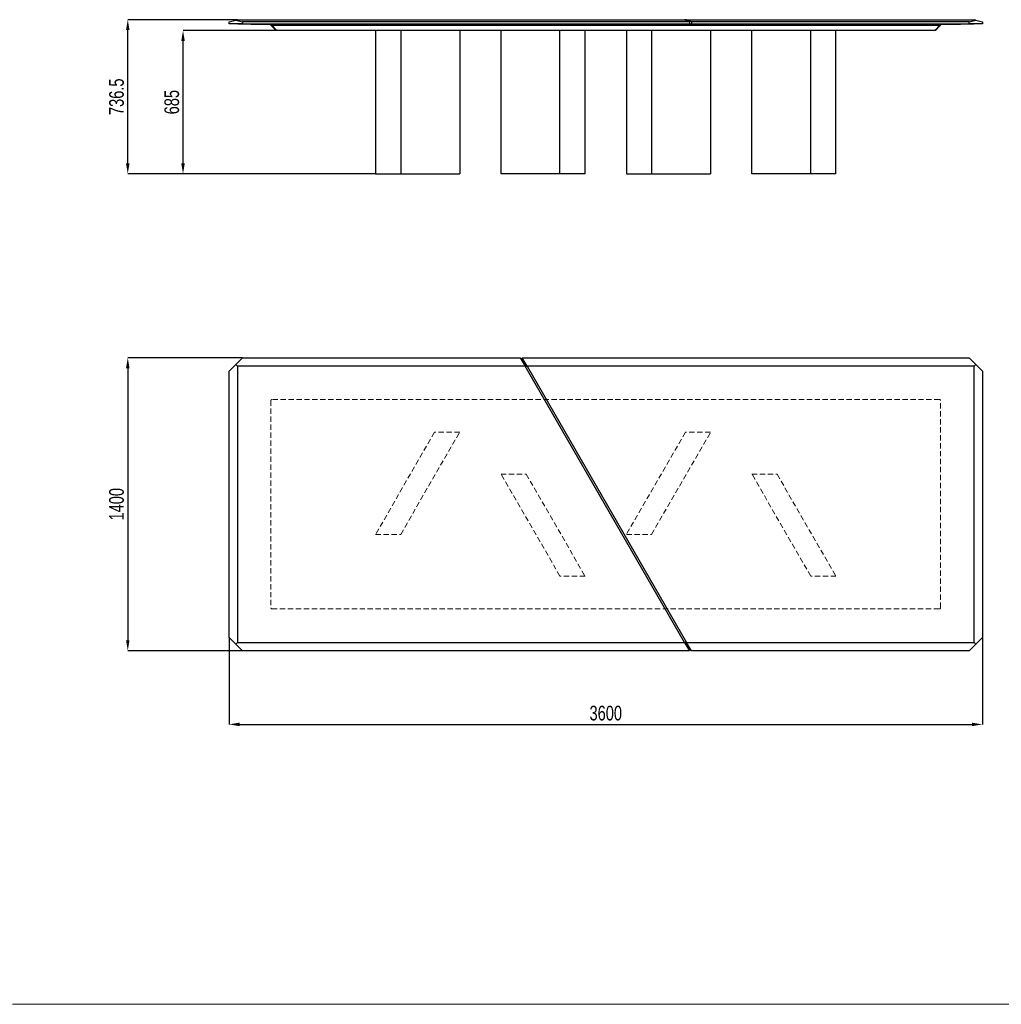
# Model space of a CAD drawing. Header units: millimetres. Extents: x 100 to 18140, y -17694 to 5840.
# Tile 7 of 19: x 9155 to 13845, y -17694 to -12989. Entities that reach past the tile are written whole.
import ezdxf

# ---------------------------------------------------------------- set-up
doc = ezdxf.new("R2010")
doc.units = ezdxf.units.MM
doc.header["$LTSCALE"] = 20
doc.header["$PDSIZE"] = -1
doc.linetypes.add('HIDDEN', pattern=[1.905, 1.27, -0.635])
doc.linetypes.add('PHANTOM', pattern=[12.7, 6.35, -1.27, 1.27, -1.27, 1.27, -1.27])
doc.layers.add('ANNOTAZIONI', color=8, linetype='Continuous')
doc.styles.add('SLDTEXTSTYLE4', font='ARIALN.TTF', dxfattribs={"width": 0.87})
doc.dimstyles.new('SLDDIMSTYLE0', dxfattribs={"dimtxt": 70, "dimasz": 50, "dimexe": 0, "dimexo": 0.0625, "dimgap": 17.5, "dimtad": 1, "dimdec": 1, "dimrnd": 1e-09, "dimzin": 12, "dimdsep": 46, "dimtxsty": 'SLDTEXTSTYLE4', "dimsah": 1, "dimcen": 0.09, "dimadec": 0, "dimazin": 3, "dimtfac": 1, "dimtdec": 1, "dimtofl": 0, "dimtmove": 0, "dimatfit": 3, "dimfxl": 1, "dimfrac": 2, "dimtolj": 1, "dimtzin": 12, "dimarcsym": 0})

# ---------------------------------------------------------------- blocks, each defined once
blk = doc.blocks.new('*D52')
at = {"layer": 'ANNOTAZIONI', "color": 0, "lineweight": -2, "transparency": 16777216}
for p, q in [((10195.5, -12989.2), (9671.5, -12989.2)), ((9671.5, -13675.7), (9671.5, -13039.2)), ((10855.5, -13725.7), (9671.5, -13725.7))]:
    blk.add_line(p, q, dxfattribs=at)
at = {"layer": 'ANNOTAZIONI', "color": 0, "transparency": 16777216}
for points in [[(9663.2, -13039.2), (9679.9, -13039.2), (9671.5, -12989.2)], [(9663.2, -13675.7), (9679.9, -13675.7), (9671.5, -13725.7)]]:
    blk.add_solid(points, dxfattribs=at)
at = {"layer": 'Defpoints', "color": 0, "transparency": 16777216}
for p in [(9671.5, -12989.2), (10195.5, -12989.2), (10855.6, -13725.7)]:
    blk.add_point(p, dxfattribs=at)
at = {"layer": 'ANNOTAZIONI', "color": 0, "transparency": 16777216, "insert": (9582.5, -13357.5), "char_height": 70, "attachment_point": 2, "rotation": 90, "style": 'SLDTEXTSTYLE4'}
blk.add_mtext('\\A1;736.5', dxfattribs=at)
blk = doc.blocks.new('*D53')
at = {"layer": 'ANNOTAZIONI', "color": 0, "lineweight": -2, "transparency": 16777216}
for p, q in [((10384, -13040.7), (9935.5, -13040.7)), ((9935.5, -13675.7), (9935.5, -13090.7)), ((10855.5, -13725.7), (9935.5, -13725.7))]:
    blk.add_line(p, q, dxfattribs=at)
at = {"layer": 'ANNOTAZIONI', "color": 0, "transparency": 16777216}
for points in [[(9927.2, -13090.7), (9943.9, -13090.7), (9935.5, -13040.7)], [(9927.2, -13675.7), (9943.9, -13675.7), (9935.5, -13725.7)]]:
    blk.add_solid(points, dxfattribs=at)
at = {"layer": 'Defpoints', "color": 0, "transparency": 16777216}
for p in [(9935.5, -13040.7), (10384.1, -13040.7), (10855.6, -13725.7)]:
    blk.add_point(p, dxfattribs=at)
at = {"layer": 'ANNOTAZIONI', "color": 0, "transparency": 16777216, "insert": (9846.5, -13383.2), "char_height": 70, "attachment_point": 2, "rotation": 90, "style": 'SLDTEXTSTYLE4'}
blk.add_mtext('\\A1;685', dxfattribs=at)
blk = doc.blocks.new('*D50')
at = {"layer": 'ANNOTAZIONI', "color": 0, "lineweight": -2, "transparency": 16777216}
for p, q in [((10219.1, -14604.5), (9671.5, -14604.5)), ((9671.5, -14654.5), (9671.5, -15954.5)), ((10219.1, -16004.5), (9671.5, -16004.5))]:
    blk.add_line(p, q, dxfattribs=at)
at = {"layer": 'ANNOTAZIONI', "color": 0, "transparency": 16777216}
for points in [[(9663.2, -14654.5), (9679.9, -14654.5), (9671.5, -14604.5)], [(9663.2, -15954.5), (9679.9, -15954.5), (9671.5, -16004.5)]]:
    blk.add_solid(points, dxfattribs=at)
at = {"layer": 'Defpoints', "color": 0, "transparency": 16777216}
for p in [(10219.2, -14604.5), (9671.5, -16004.5), (10219.2, -16004.5)]:
    blk.add_point(p, dxfattribs=at)
at = {"layer": 'ANNOTAZIONI', "color": 0, "transparency": 16777216, "insert": (9582.5, -15304.5), "char_height": 70, "attachment_point": 2, "rotation": 90, "style": 'SLDTEXTSTYLE4'}
blk.add_mtext('\\A1;1400', dxfattribs=at)
blk = doc.blocks.new('*D51')
at = {"layer": 'ANNOTAZIONI', "color": 0, "lineweight": -2, "transparency": 16777216}
for p, q in [((10155.5, -15940.9), (10155.5, -16356.5)), ((13755.5, -15940.9), (13755.5, -16356.5)), ((10205.5, -16356.5), (13705.5, -16356.5))]:
    blk.add_line(p, q, dxfattribs=at)
at = {"layer": 'ANNOTAZIONI', "color": 0, "transparency": 16777216}
for points in [[(10205.5, -16348.2), (10205.5, -16364.8), (10155.5, -16356.5)], [(13705.5, -16348.2), (13705.5, -16364.8), (13755.5, -16356.5)]]:
    blk.add_solid(points, dxfattribs=at)
at = {"layer": 'Defpoints', "color": 0, "transparency": 16777216}
for p in [(10155.5, -15940.9), (13755.5, -15940.9), (13755.5, -16356.5)]:
    blk.add_point(p, dxfattribs=at)
at = {"layer": 'ANNOTAZIONI', "color": 0, "transparency": 16777216, "insert": (11955.5, -16267.5), "char_height": 70, "attachment_point": 2, "style": 'SLDTEXTSTYLE4'}
blk.add_mtext('\\A1;3600', dxfattribs=at)

msp = doc.modelspace()

# ---------------------------------------------------------------- linework, layer by layer
at = {"color": 7, "linetype": 'Continuous', "lineweight": 25}
for p, q in [((10155.52, -12999.24), (10187.34, -12991.28)), ((10155.52, -13009.24), (10155.52, -12999.24)), ((10219.16, -13009.24), (10155.52, -13009.24)), ((10187.34, -12991.28), (10195.52, -12989.24)), ((10187.34, -12991.28), (10219.16, -12999.24)), ((10195.52, -12989.24), (12331.95, -12989.24)), ((10197.52, -13010.74), (10197.52, -13009.24)), ((10259.99, -13010.74), (10197.52, -13010.74)), ((10219.16, -12999.24), (10219.16, -13009.24)), ((12355.04, -12999.24), (10219.16, -12999.24)), ((10219.16, -13009.24), (12355.04, -13009.24)), ((10259.99, -13009.24), (10259.99, -13010.74)), ((10259.99, -13010.74), (12319.25, -13010.74)), ((10355.52, -13015.74), (10355.52, -13010.74)), ((10355.69, -13015.91), (10355.52, -13015.74)), ((10380.52, -13040.74), (10355.69, -13015.91)), ((10360.52, -13015.74), (13550.52, -13015.74)), ((12319.25, -13010.74), (12319.25, -13009.24)), ((12319.25, -13010.74), (12351.58, -13010.74)), ((12331.95, -12989.24), (12355.04, -12999.24)), ((12341.18, -12989.24), (12331.95, -12989.24)), ((12341.18, -12989.24), (12341.19, -12989.24)), ((12341.18, -12989.24), (12341.18, -12993.24)), ((12364.28, -12999.24), (12341.19, -12989.24)), ((12341.19, -12989.24), (13715.51, -12989.24)), ((12351.58, -13009.24), (12351.58, -13010.74)), ((12351.58, -13010.74), (13651.05, -13010.74)), ((12355.04, -12999.24), (12355.04, -13009.24)), ((12355.04, -13009.24), (12364.28, -13009.24)), ((12364.28, -12999.24), (12364.28, -13009.24)), ((13691.87, -12999.24), (12364.28, -12999.24)), ((12364.28, -13009.24), (13691.87, -13009.24)), ((13555.35, -13015.91), (13530.52, -13040.74)), ((13555.52, -13015.74), (13555.35, -13015.91)), ((13555.52, -13010.74), (13555.52, -13015.74)), ((13651.05, -13010.74), (13651.05, -13009.24)), ((13713.51, -13010.74), (13651.05, -13010.74)), ((13691.87, -12999.24), (13723.69, -12991.28)), ((13691.87, -13009.24), (13691.87, -12999.24)), ((13755.51, -13009.24), (13691.87, -13009.24)), ((13713.51, -13009.24), (13713.51, -13010.74)), ((13723.69, -12991.28), (13715.51, -12989.24)), ((13723.69, -12991.28), (13755.51, -12999.24)), ((13755.51, -12999.24), (13755.51, -13009.24)), ((10384.05, -13040.74), (10380.52, -13040.74)), ((13526.98, -13040.74), (10384.05, -13040.74)), ((10855.57, -13040.74), (10855.57, -13725.74)), ((10975.66, -13040.74), (10975.66, -13725.74)), ((11257.41, -13040.74), (11257.41, -13725.74)), ((11454.92, -13725.74), (11454.92, -13040.74)), ((11736.67, -13725.74), (11736.67, -13040.74)), ((11856.76, -13725.74), (11856.76, -13040.74)), ((12054.27, -13040.74), (12054.27, -13725.74)), ((12174.36, -13040.74), (12174.36, -13725.74)), ((12456.11, -13040.74), (12456.11, -13725.74)), ((12653.62, -13725.74), (12653.62, -13040.74)), ((12935.37, -13725.74), (12935.37, -13040.74)), ((13055.46, -13725.74), (13055.46, -13040.74)), ((13530.52, -13040.74), (13526.98, -13040.74)), ((10855.57, -13725.74), (10975.66, -13725.74)), ((10975.66, -13725.74), (11257.41, -13725.74)), ((11736.67, -13725.74), (11454.92, -13725.74)), ((11856.76, -13725.74), (11736.67, -13725.74)), ((12054.27, -13725.74), (12174.36, -13725.74)), ((12174.36, -13725.74), (12456.11, -13725.74)), ((12935.37, -13725.74), (12653.62, -13725.74)), ((13055.46, -13725.74), (12935.37, -13725.74)), ((10219.16, -14604.5), (10187.34, -14636.32)), ((10219.16, -14604.5), (11546.75, -14604.5)), ((11546.75, -14604.5), (11569.85, -14644.5)), ((11579.08, -14644.5), (11555.99, -14604.5)), ((11555.99, -14604.5), (13691.87, -14604.5)), ((13723.69, -14636.32), (13691.87, -14604.5)), ((10187.34, -14636.32), (10155.52, -14668.14)), ((10155.52, -15940.86), (10155.52, -14668.14)), ((10187.34, -14636.32), (10195.52, -14644.5)), ((11569.85, -14644.5), (10195.52, -14644.5)), ((10195.52, -14644.5), (10195.52, -15964.5)), ((12331.95, -15964.5), (11569.85, -14644.5)), ((11569.85, -14644.5), (11579.08, -14644.5)), ((12331.95, -15964.5), (11569.85, -14644.5)), ((13715.51, -14644.5), (11579.08, -14644.5)), ((11579.08, -14644.5), (12341.19, -15964.5)), ((11579.08, -14644.5), (12341.18, -15964.5)), ((13723.69, -14636.32), (13715.51, -14644.5)), ((13715.51, -15964.5), (13715.51, -14644.5)), ((13755.51, -14668.14), (13723.69, -14636.32)), ((13755.51, -14668.14), (13755.51, -15940.86)), ((10155.52, -15940.86), (10187.34, -15972.68)), ((13723.69, -15972.68), (13755.51, -15940.86)), ((10187.34, -15972.68), (10195.52, -15964.5)), ((10187.34, -15972.68), (10219.16, -16004.5)), ((10195.52, -15964.5), (12331.95, -15964.5)), ((12331.95, -15964.5), (12355.04, -16004.5)), ((12341.18, -15964.5), (12331.95, -15964.5)), ((12341.19, -15964.5), (13715.51, -15964.5)), ((12364.28, -16004.5), (12341.19, -15964.5)), ((13691.87, -16004.5), (13723.69, -15972.68)), ((13723.69, -15972.68), (13715.51, -15964.5)), ((12355.04, -16004.5), (10219.16, -16004.5)), ((13691.87, -16004.5), (12364.28, -16004.5))]:
    msp.add_line(p, q, dxfattribs=at)
at = {"color": 8, "linetype": 'PHANTOM', "lineweight": 18}
for p, q in [((10359.22, -13015.91), (10384.05, -13040.74)), ((10360.52, -13010.74), (10360.52, -13015.74)), ((13526.98, -13040.74), (13551.81, -13015.91)), ((13550.52, -13015.74), (13550.52, -13010.74))]:
    msp.add_line(p, q, dxfattribs=at)
at = {"color": 7, "linetype": 'HIDDEN', "lineweight": 18}
for p, q in [((10355.52, -14809.5), (10355.52, -15799.5)), ((13550.52, -14804.5), (10360.52, -14804.5)), ((13555.52, -15799.5), (13555.52, -14809.5)), ((11137.32, -14960.5), (10855.57, -15448.5)), ((10975.66, -15448.5), (11257.41, -14960.5)), ((11257.41, -14960.5), (11137.32, -14960.5)), ((12336.02, -14960.5), (12054.27, -15448.5)), ((12174.36, -15448.5), (12456.11, -14960.5)), ((12456.11, -14960.5), (12336.02, -14960.5)), ((11736.67, -15648.5), (11454.92, -15160.5)), ((11454.92, -15160.5), (11575.01, -15160.5)), ((11575.01, -15160.5), (11856.76, -15648.5)), ((12935.37, -15648.5), (12653.62, -15160.5)), ((12653.62, -15160.5), (12773.71, -15160.5)), ((12773.71, -15160.5), (13055.46, -15648.5)), ((10855.57, -15448.5), (10975.66, -15448.5)), ((12054.27, -15448.5), (12174.36, -15448.5)), ((11856.76, -15648.5), (11736.67, -15648.5)), ((13055.46, -15648.5), (12935.37, -15648.5)), ((10360.52, -15804.5), (13550.52, -15804.5))]:
    msp.add_line(p, q, dxfattribs=at)
at = {"color": 7, "linetype": 'Continuous', "lineweight": 18}
msp.add_line((9120, -17694), (18140, -17694), dxfattribs=at)
at = {"color": 7, "linetype": 'Continuous', "lineweight": 25}
for centre, start, end in [((10360.52, -13020.74), 90, 105), ((13550.52, -13020.74), 75, 90)]:
    msp.add_arc(centre, 5, start, end, dxfattribs=at)
at = {"color": 7, "linetype": 'HIDDEN', "lineweight": 18}
for centre, start, end in [((10360.52, -14809.5), 90, 180), ((13550.52, -14809.5), 0, 90), ((10360.52, -15799.5), 180, 270), ((13550.52, -15799.5), 270, 0)]:
    msp.add_arc(centre, 5, start, end, dxfattribs=at)
at = {"color": 7, "linetype": 'Continuous', "lineweight": 25}
for centre, major_axis, start_param, end_param in [((10360.52, -13013.67), (4.96, 2.05), 3.2724923, 4.3196899), ((13550.52, -13013.67), (4.96, -2.05), 5.1050881, 6.1522856)]:
    msp.add_ellipse(centre, major_axis=major_axis, ratio=0.3178372, start_param=start_param, end_param=end_param, dxfattribs=at)

# ---------------------------------------------------------------- dimensions: what is measured, and where the dimension line sits
at = {"layer": 'ANNOTAZIONI'}
for base, p1, p2, picture, middle in [((9671.52, -12989.24), (10855.57, -13725.74), (10195.52, -12989.24), '*D52', (9671.52, -13357.49)), ((9935.52, -13040.74), (10855.57, -13725.74), (10384.05, -13040.74), '*D53', (9935.52, -13383.24)), ((9671.52, -16004.5), (10219.16, -14604.5), (10219.16, -16004.5), '*D50', (9671.52, -15304.5))]:
    dim = msp.add_linear_dim(base=base, p1=p1, p2=p2, angle=90, dimstyle='SLDDIMSTYLE0', dxfattribs=at)
    dim.commit()
    dim.dimension.update_dxf_attribs({"geometry": picture, "text_midpoint": middle, "dimtype": 160})
dim = msp.add_linear_dim(base=(13755.51, -16356.5), p1=(10155.52, -15940.86), p2=(13755.51, -15940.86), dimstyle='SLDDIMSTYLE0', dxfattribs=at)
dim.commit()
dim.dimension.update_dxf_attribs({"geometry": '*D51', "text_midpoint": (11955.52, -16356.5), "dimtype": 160})

doc.saveas('drawing.dxf')
